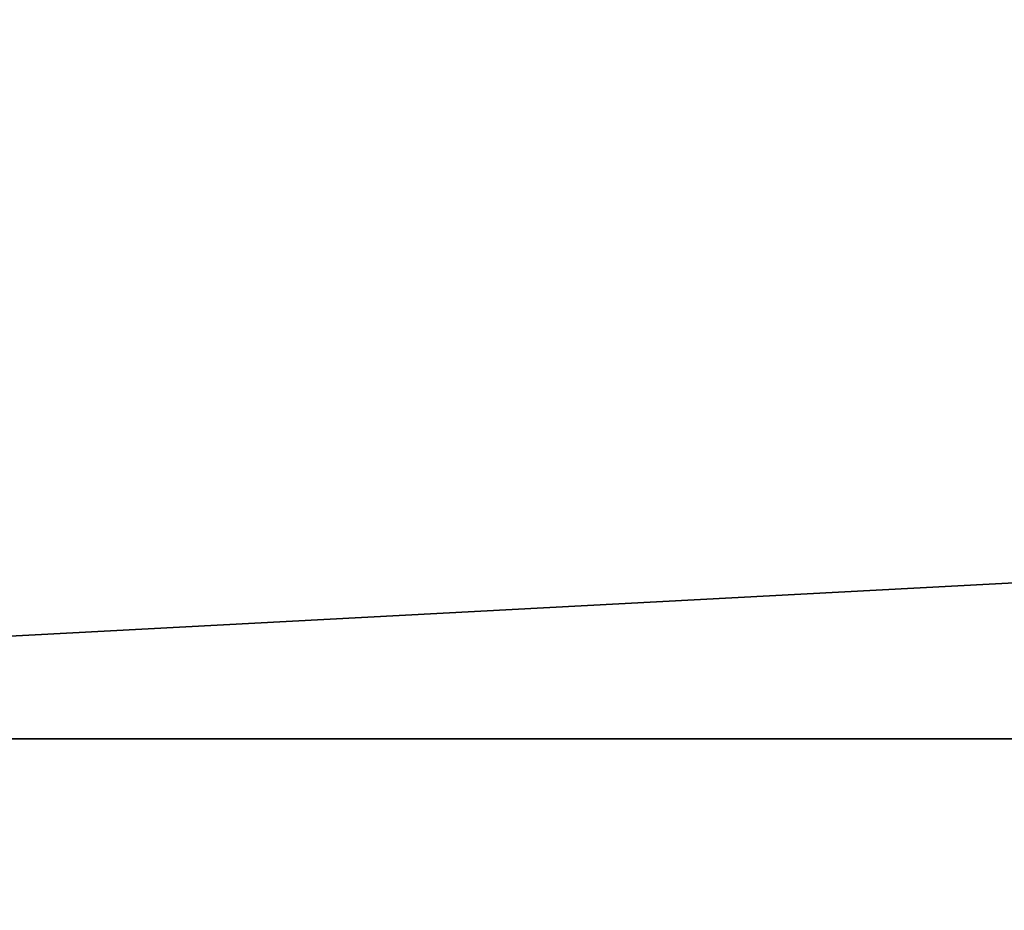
# Model space of a CAD drawing. Header units: millimetres. Extents: x 0 to 500, y -45 to 57.
# Tile 99 of 100: x 22.32 to 32.72, y 26.5 to 35.9. Entities that reach past the tile are written whole.
import ezdxf

# ---------------------------------------------------------------- set-up
doc = ezdxf.new("R2010")
doc.units = ezdxf.units.MM
doc.header["$LTSCALE"] = 65.185185
for name, color, linetype in [('18', 7, 'CONTINUOUS'), ('20', 7, 'CONTINUOUS'), ('22', 7, 'CONTINUOUS'), ('24', 7, 'CONTINUOUS')]:
    doc.layers.add(name, color=color, linetype=linetype)

msp = doc.modelspace()

# ---------------------------------------------------------------- linework, layer by layer
at = {"layer": '18', "color": 44, "linetype": 'Continuous', "true_color": 0x8c7500}
for points in [[(500.324, 54.7, -500.109), (0.324, -44.7, -500.109), (0.324, 54.7, -500.109), (500.324, 54.7, -500.109)], [(500.324, -44.7, -500.109), (0.324, -44.7, -500.109), (500.324, 54.7, -500.109), (500.324, -44.7, -500.109)]]:
    msp.add_3dface(points, dxfattribs=at)
at = {"layer": '20', "color": 44, "linetype": 'Continuous', "true_color": 0x8c7500}
for points in [[(0.324, 54.7, -0.109), (0.324, -44.7, -0.109), (500.324, -44.7, -0.109), (0.324, 54.7, -0.109)], [(0.324, 54.7, -0.109), (500.324, -44.7, -0.109), (500.324, 54.7, -0.109), (0.324, 54.7, -0.109)]]:
    msp.add_3dface(points, dxfattribs=at)
at = {"layer": '22', "color": 44, "linetype": 'Continuous', "true_color": 0x8c7500}
for points in [[(498.824, 54.7, -498.609), (1.824, 54.7, -498.609), (498.824, 28.31, -498.609), (498.824, 54.7, -498.609)], [(1.824, 54.7, -498.609), (1.824, 28.31, -498.609), (498.824, 28.31, -498.609), (1.824, 54.7, -498.609)]]:
    msp.add_3dface(points, dxfattribs=at)
at = {"layer": '24', "color": 44, "linetype": 'Continuous', "true_color": 0x8c7500}
for points in [[(1.824, 28.31, -1.609), (1.824, 54.7, -1.609), (498.824, 54.7, -1.609), (1.824, 28.31, -1.609)], [(498.824, 28.31, -1.609), (1.824, 28.31, -1.609), (498.824, 54.7, -1.609), (498.824, 28.31, -1.609)]]:
    msp.add_3dface(points, dxfattribs=at)

doc.saveas('drawing.dxf')
